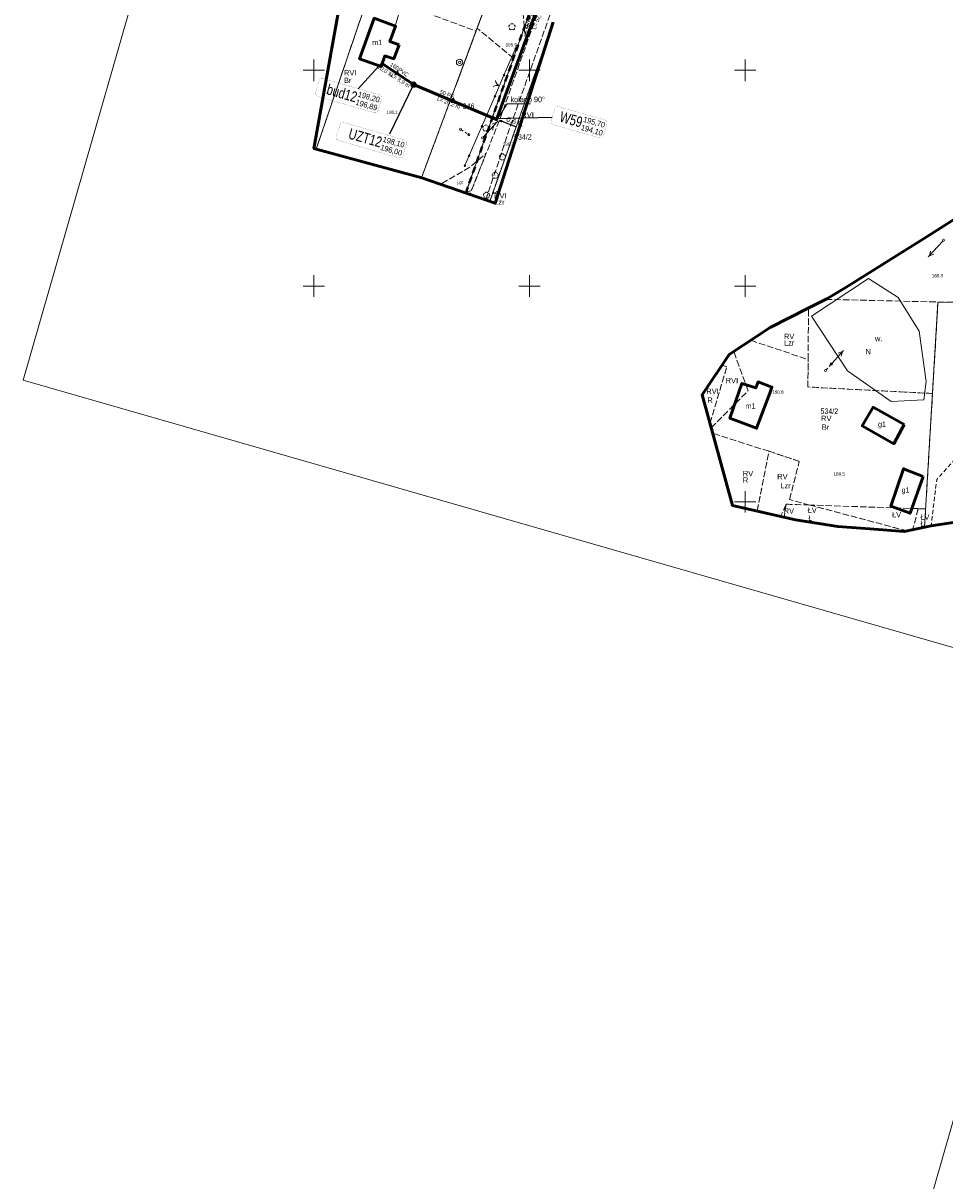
# Model space of a CAD drawing. Header units: metres. Extents: x 7482748 to 7484637, y 5684406 to 5687014.
# Tile 35 of 180: x 7482783 to 7482996, y 5685343 to 5685611. Entities that reach past the tile are written whole.
import ezdxf
from ezdxf.enums import TextEntityAlignment as Align
from ezdxf.lldxf.tags import DXFTag

# ---------------------------------------------------------------- set-up
doc = ezdxf.new("R2010")
doc.units = ezdxf.units.M
doc.header["$MEASUREMENT"] = 0
for name, pattern in [('1', [1.5, 1, -0.5]), ('BUBZ01_500', [1.75, 1.25, -0.5]), ('EGBO02_500', [2.5, 1.5, -1]), ('KTJZ01_500', [2, 1.5, -0.5]), ('l217_500', [2, 1.5, -0.5]), ('l218_500', [1, 0.5, -0.5]), ('PTTL_500', [1.5, 1, -0.5])]:
    doc.linetypes.add(name, pattern=pattern)
for name, color, linetype, lineweight in [('.domiar', 250, 'Continuous', 9), ('.ks tłoczny', 104, 'Continuous', 50), ('_Dzialki', 7, 'Continuous', 0), ('_Dzialki_opis', 7, 'Continuous', 0), ('_Kontury', 7, 'Continuous', 0), ('_Kontury_opis', 7, 'Continuous', 0), ('_Podzial_sekcyjny_krzyze', 7, '1', 13), ('_Uzytki', 7, 'Continuous', 0), ('_Uzytki_opis', 7, 'Continuous', 0), ('_Zakres2', 7, 'Continuous', 0), ('BUBZ02_D', 7, 'BUBZ01_500', 13), ('BUBZ02_G', 7, 'BUBZ01_500', 13), ('BUBZ02_W', 7, 'Continuous', 13), ('EGB_Budynek', 7, 'Continuous', 0), ('EGB_Budynek_opis', 7, 'Continuous', 0), ('GES__SUSM04_01P', 7, 'Continuous', 13), ('GES__SUSM05_01L', 7, 'Continuous', 13), ('GES__SUUS13_P', 7, 'Continuous', 13), ('KTOK02', 7, 'KTOK02_500', 13), ('KTOK05_01', 7, 'Continuous', 13), ('RTPW01_P', 7, 'Continuous', 0), ('SUPE_L_3', 1, 'Continuous', 13), ('SUPT_L_0', 30, 'Continuous', 13)]:
    doc.layers.add(name, color=color, linetype=linetype, lineweight=lineweight)
for name, color, linetype, lineweight, true_color in [('.przyłącza', 32, 'Continuous', 50, 0xbd5e00), ('_granica_obrębu', 7, 'Continuous', 0, 0x008000), ('GES__SUPW_01_pL', 5, 'Continuous', 13, 0x0000ff), ('OBOP02_01', 7, 'Continuous', 13, 0x008000)]:
    doc.layers.add(name, color=color, linetype=linetype, lineweight=lineweight, true_color=true_color)
doc.layers.add('_ramki_nieplotowane', color=7, linetype='Continuous', lineweight=0, plot=False)
doc.layers.add('IS_kanalizacja_sanitarna', color=7, linetype='SOLID', true_color=0x000000)
doc.layers.add('IS_Opisy_działek_Net', color=7, linetype='SOLID', true_color=0x000000)
doc.layers.add('IS_Węzeł_sieci_kanalizacyjnej_-_opisy', color=7, linetype='Continuous')
for name, color, linetype, lineweight, transparency in [('KTJZ01_O', 7, 'KTJZ01_500', 13, 0.5), ('KTJZ01_T', 7, 'Continuous', 13, 0.25), ('PTTL04_O', 7, 'PTTL_500', 13, 0.5), ('RTPW01_G', 7, 'Continuous', 13, 0.25)]:
    doc.layers.add(name, color=color, linetype=linetype, lineweight=lineweight, transparency=transparency)
doc.layers.add('PTWP03_O', color=7, linetype='Continuous', lineweight=13, true_color=0x59d9ff, transparency=0.5)
doc.layers.add('PTWP03_T', color=7, linetype='Continuous', lineweight=30, true_color=0x59d9ff, transparency=0.25)
doc.styles.get("Standard").update_dxf_attribs({"font": 'simplex.shx', "width": 0.75})
doc.styles.add('STYL_ARIAL', font='simplex.shx', dxfattribs={"width": 0.75, "oblique": 0.1})
doc.styles.add('Style-Arial', font='arial.ttf')
doc.linetypes.add('KTOK02_500', pattern='A,0.5,[117,IS_LineDef.shx,S=0.01,R=0,X=0,Y=0],0.5', length=1)
tags = doc.linetypes.add('SOLID', pattern=[10, 10, 0]).pattern_tags.tags
tags[6:7] = [DXFTag(74, 4), DXFTag(75, 0), DXFTag(340, '0'), DXFTag(46, 0.0), DXFTag(50, 0.0), DXFTag(44, 0.0), DXFTag(45, 0.0)]
tags[4:5] = [DXFTag(74, 4), DXFTag(75, 0), DXFTag(340, '0'), DXFTag(46, 0.0), DXFTag(50, 0.0), DXFTag(44, 0.0), DXFTag(45, 0.0)]
doc.dimstyles.get("Standard").update_dxf_attribs({"dimtxt": 0.18, "dimasz": 0.18, "dimexe": 0.18, "dimexo": 0.0625, "dimgap": 0.09, "dimtad": 0, "dimtih": 1, "dimtoh": 1, "dimdec": 4, "dimzin": 0, "dimdsep": 46, "dimtxsty": 'Standard', "dimcen": 0.09, "dimadec": 0, "dimazin": 0, "dimtfac": 1, "dimtdec": 4, "dimtofl": 0, "dimtmove": 0, "dimatfit": 3, "dimfxl": 0, "dimtolj": 1, "dimtzin": 0, "dimarcsym": 0})

# ---------------------------------------------------------------- blocks, each defined once
blk = doc.blocks.new('SUSM04_01')
at = {"layer": 'GES__SUSM04_01P', "linetype": 'Continuous', "lineweight": 13}
blk.add_circle((0, 0), 0.25, dxfattribs=at)
blk = doc.blocks.new('SUUS13')
at = {"layer": 'GES__SUUS13_P', "linetype": 'Continuous', "lineweight": 13}
for radius in [0.75, 0.25]:
    blk.add_circle((0, 0), radius, dxfattribs=at)
blk = doc.blocks.new('OBOP02_01')
at = {"layer": 'OBOP02_01', "linetype": 'Continuous', "lineweight": 13}
h = blk.add_hatch(color=256, dxfattribs=at)
edge = h.paths.add_edge_path()
edge.add_arc((0, 0), 0.05, 0, 360)
for centre, start, end in [((-0.38, 0.12), 102, 222), ((0, 0.4), 30, 150), ((0.38, 0.12), 318, 78), ((-0.24, -0.32), 174, 294), ((0.24, -0.32), 246, 6)]:
    blk.add_arc(centre, 0.35, start, end, dxfattribs=at)
blk = doc.blocks.new('RTPW01')
at = {"layer": 'RTPW01_P', "linetype": 'Continuous', "lineweight": 0}
h = blk.add_hatch(color=256, dxfattribs=at)
edge = h.paths.add_edge_path()
edge.add_arc((0, 0), 0.045, 0, 360)
blk = doc.blocks.new('TerminatorOpen_0.5')
at = {"color": 0, "linetype": 'ByBlock', "lineweight": -2}
for q in [(-1, 0.25), (-1, 0), (-1, -0.25)]:
    blk.add_line((0, 0), q, dxfattribs=at)
blk = doc.blocks.new('*D806')
at = {"layer": '.domiar', "color": 0, "linetype": 'Continuous', "lineweight": -2, "transparency": 16777216}
for p, q in [((7482891.92, 5685588.82), (7482891.35, 5685589.04)), ((7482892.42, 5685588.43), (7482892.38, 5685588.33)), ((7482892.95, 5685588.23), (7482892.91, 5685588.13)), ((7482893.59, 5685588.2), (7482896.77, 5685587))]:
    blk.add_line(p, q, dxfattribs=at)
at = {"layer": 'Defpoints', "color": 0, "linetype": 'Continuous', "transparency": 16777216}
for p in [(7482892.53, 5685588.71), (7482893.02, 5685588.41), (7482893.06, 5685588.51)]:
    blk.add_point(p, dxfattribs=at)
at = {"layer": '.domiar', "color": 0, "linetype": 'Continuous', "lineweight": -2, "transparency": 16777216, "xscale": 0.61, "yscale": 0.61, "zscale": 0.61}
for p, rotation in [((7482892.49, 5685588.61), 339.4133723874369), ((7482893.02, 5685588.41), 159.4133723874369)]:
    blk.add_blockref('TerminatorOpen_0.5', p, dxfattribs=dict(at, rotation=rotation))
at = {"layer": '.domiar', "color": 0, "linetype": 'Continuous', "transparency": 16777216, "insert": (7482895.79, 5685588.35), "char_height": 1.2, "attachment_point": 5, "rotation": 339.4134, "style": 'Style-Arial'}
blk.add_mtext('\\A1;0.6', dxfattribs=at)

msp = doc.modelspace()

# ---------------------------------------------------------------- hatches: boundary and pattern name
at = {"layer": 'IS_kanalizacja_sanitarna', "linetype": 'Continuous', "ltscale": 0.01}
for points in [[(7482869.86408, 5685598.90665), (7482869.46778, 5685600.09217), (7482868.61502, 5685598.85815)], [(7482882.97411, 5685592.7118), (7482882.32416, 5685593.77954), (7482881.76709, 5685592.38681)]]:
    msp.add_hatch(color=256, dxfattribs=at).paths.add_polyline_path(points)
at = {"layer": 'KTOK05_01', "linetype": 'Continuous', "lineweight": 13}
h = msp.add_hatch(color=256, dxfattribs=at)
edge = h.paths.add_edge_path()
edge.add_arc((7482896.78, 5685605.03), 0.175, 0, 360)
h = msp.add_hatch(color=256, dxfattribs=at)
edge = h.paths.add_edge_path()
edge.add_arc((7482894.09, 5685598.83), 0.175, 0, 360)
h = msp.add_hatch(color=256, dxfattribs=at)
edge = h.paths.add_edge_path()
edge.add_arc((7482891.99, 5685593.95), 0.175, 0, 360)
h = msp.add_hatch(color=256, dxfattribs=at)
edge = h.paths.add_edge_path()
edge.add_arc((7482889.00614, 5685587.06912), 0.175, 0, 360)
h = msp.add_hatch(color=256, dxfattribs=at)
edge = h.paths.add_edge_path()
edge.add_arc((7482886.02228, 5685580.18823), 0.175, 0, 360)
h = msp.add_hatch(color=256, dxfattribs=at)
edge = h.paths.add_edge_path()
edge.add_arc((7482885.03, 5685577.9), 0.175, 0, 360)

# ---------------------------------------------------------------- linework, layer by layer
at = {"layer": '.domiar', "linetype": 'Continuous'}
for points in [[(7482892.4872, 5685588.60995), (7482894.80102, 5685592.20123), (7482894.80102, 5685592.20123)], [(7482900.20834, 5685592.20123), (7482894.80102, 5685592.20123)]]:
    msp.add_lwpolyline(points, dxfattribs=at)
at = {"layer": '.ks tłoczny', "linetype": 'Continuous'}
msp.add_lwpolyline([(7482925.73686, 5685666.8706), (7482925.60034, 5685647.9096), (7482910.48674, 5685637.99735), (7482892.37785, 5685588.55071), (7482873.12445, 5685596.66645)], dxfattribs=at)
msp.add_circle((7482873.12445, 5685596.66645), 0.4, dxfattribs=at)
at = {"layer": '.przyłącza', "linetype": 'Continuous'}
msp.add_lwpolyline([(7482873.12445, 5685596.66645), (7482865.84745, 5685601.53729)], dxfattribs=at)
at = {"layer": '_Dzialki', "color": 96, "linetype": 'Continuous', "true_color": 0x008000, "flags": 128}
for points in [[(7482850.56, 5685581.73), (7482879.44, 5685666.57)], [(7482890.22, 5685616.05), (7482874.96, 5685575.06)], [(7482885.2, 5685571.53), (7482899.55, 5685612.02)], [(7482890.78, 5685569.6), (7482905.06, 5685609.86)], [(7482994.7, 5685546.3), (7482991.57, 5685494.09)], [(7483031.2, 5685546.18), (7482994.7, 5685546.3)]]:
    msp.add_lwpolyline(points, dxfattribs=at)
at = {"layer": '_granica_obrębu', "linetype": 'EGBO02_500', "lineweight": 40, "flags": 128}
msp.add_lwpolyline([(7482857.17, 5685685.22), (7482865.7, 5685677.96), (7482870.81, 5685673.73), (7482879.44, 5685666.57), (7482892.35, 5685655.86), (7482904.43, 5685654.19), (7482914.01, 5685652.87), (7482899.55, 5685612.02), (7482885.21, 5685571.53)], dxfattribs=at)
at = {"layer": '_Kontury', "color": 96, "linetype": 'l217_500', "true_color": 0x008000, "flags": 128}
for points in [[(7482887.87, 5685609.73), (7482895.12, 5685629.19)], [(7482850.56, 5685581.73), (7482862.98, 5685618.22)], [(7482862.98, 5685618.22), (7482887.62, 5685609.05)], [(7482896.27, 5685602.77), (7482887.87, 5685609.73)], [(7482896.27, 5685602.77), (7482899.55, 5685612.02)], [(7482887.62, 5685609.05), (7482874.96, 5685575.06)], [(7482903.99, 5685606.83), (7482891.4, 5685571.34)], [(7482904.08, 5685606.81), (7482903.99, 5685606.83)], [(7482885.2, 5685571.53), (7482896.27, 5685602.77)], [(7482891.4, 5685571.34), (7482892.96, 5685572.13)], [(7482891.4, 5685571.34), (7482890.78, 5685569.6)], [(7482968.68, 5685546.92), (7482994.7, 5685546.3)], [(7482994.7, 5685546.3), (7482993.43, 5685525.1)], [(7482994.7, 5685546.3), (7483002.37, 5685546.28)], [(7482964.6, 5685532.97), (7482964.69, 5685544.93)], [(7482951.29, 5685537.43), (7482964.6, 5685532.97)], [(7482950.68, 5685525.75), (7482947.35, 5685534.86)], [(7482964.55, 5685526.61), (7482964.6, 5685532.97)], [(7482941.83, 5685518.15), (7482945.76, 5685531.29)], [(7482945.76, 5685531.29), (7482944.62, 5685531.69)], [(7482987.06, 5685525.44), (7482964.55, 5685526.61)], [(7482942.11, 5685517.13), (7482950.68, 5685525.75)], [(7482993.43, 5685525.1), (7482987.06, 5685525.44)], [(7482993.43, 5685525.1), (7482993.33, 5685523.33)], [(7482993.33, 5685523.33), (7482992.34, 5685506.83)], [(7482955.53, 5685511.71), (7482942.44, 5685515.91)], [(7482952.77, 5685497.89), (7482955.53, 5685511.71)], [(7482962.55, 5685509.38), (7482955.53, 5685511.71)], [(7482960.3, 5685500.52), (7482962.55, 5685509.38)], [(7482992.34, 5685506.83), (7482991.83, 5685498.36)], [(7482965.01, 5685499.26), (7482960.3, 5685500.52)], [(7482959.54, 5685499.45), (7482958.2, 5685496.65)], [(7482959.54, 5685499.45), (7482959.03, 5685496.46)], [(7482965.01, 5685499.26), (7482959.54, 5685499.45)], [(7482990.12, 5685498.42), (7482965.01, 5685499.26)], [(7482987.56, 5685493.27), (7482965.01, 5685499.26)], [(7482990.12, 5685498.42), (7482988.83, 5685493.53)], [(7482991.83, 5685498.36), (7482990.12, 5685498.42)], [(7482991.58, 5685494.09), (7482991.83, 5685498.36)]]:
    msp.add_lwpolyline(points, dxfattribs=at)
at = {"layer": '_Podzial_sekcyjny_krzyze', "linetype": 'Continuous'}
for p, q in [((7482850, 5685597.5), (7482850, 5685602.5)), ((7482900, 5685597.5), (7482900, 5685602.5)), ((7482950, 5685597.5), (7482950, 5685602.5)), ((7482847.5, 5685600), (7482852.5, 5685600)), ((7482897.5, 5685600), (7482902.5, 5685600)), ((7482947.5, 5685600), (7482952.5, 5685600)), ((7482850, 5685547.5), (7482850, 5685552.5)), ((7482900, 5685547.5), (7482900, 5685552.5)), ((7482950, 5685547.5), (7482950, 5685552.5)), ((7482847.5, 5685550), (7482852.5, 5685550)), ((7482897.5, 5685550), (7482902.5, 5685550)), ((7482947.5, 5685550), (7482952.5, 5685550)), ((7482950, 5685497.5), (7482950, 5685502.5)), ((7482947.5, 5685500), (7482952.5, 5685500))]:
    msp.add_line(p, q, dxfattribs=at)
at = {"layer": '_ramki_nieplotowane', "color": 3, "linetype": 'Continuous', "lineweight": 0, "flags": 128}
for points in [[(7482782.62, 5685528.23), (7483068.08, 5685446.2), (7483184.21, 5685850.35), (7482898.76, 5685932.38), (7482782.62, 5685528.23)], [(7482977.55, 5685284.54), (7483263.01, 5685202.51), (7483379.14, 5685606.66), (7483093.69, 5685688.69), (7482977.55, 5685284.54)]]:
    msp.add_lwpolyline(points, close=True, dxfattribs=at)
at = {"layer": '_Uzytki', "color": 96, "linetype": 'l218_500', "true_color": 0x008000, "flags": 128}
for points in [[(7482895.12, 5685629.19), (7482887.87, 5685609.73)], [(7482862.98, 5685618.22), (7482850.56, 5685581.73)], [(7482899.55, 5685612.02), (7482896.27, 5685602.77)], [(7482905.03, 5685609.75), (7482903.99, 5685606.83)], [(7482874.96, 5685575.06), (7482887.62, 5685609.05)], [(7482891.4, 5685571.34), (7482903.99, 5685606.83)], [(7482903.99, 5685606.83), (7482904.08, 5685606.81)], [(7482896.27, 5685602.77), (7482885.2, 5685571.53)], [(7482891.4, 5685571.34), (7482892.96, 5685572.13)], [(7482890.78, 5685569.6), (7482891.4, 5685571.34)], [(7482993.43, 5685525.1), (7482994.7, 5685546.3)], [(7482964.6, 5685532.97), (7482964.55, 5685526.61)], [(7482941.83, 5685518.15), (7482945.76, 5685531.29)], [(7482945.76, 5685531.29), (7482944.62, 5685531.69)], [(7482964.55, 5685526.61), (7482987.06, 5685525.44)], [(7482987.06, 5685525.44), (7482993.43, 5685525.1)], [(7482993.33, 5685523.33), (7482993.43, 5685525.1)], [(7482992.34, 5685506.83), (7482993.33, 5685523.33)], [(7482955.53, 5685511.71), (7482942.44, 5685515.91)], [(7482952.77, 5685497.89), (7482955.53, 5685511.71)], [(7482955.53, 5685511.71), (7482962.55, 5685509.38)], [(7482991.83, 5685498.36), (7482992.34, 5685506.83)], [(7482959.54, 5685499.45), (7482959.03, 5685496.46)], [(7482965.01, 5685499.26), (7482959.54, 5685499.45)], [(7482987.56, 5685493.27), (7482965.01, 5685499.26)], [(7482990.12, 5685498.42), (7482988.83, 5685493.53)], [(7482991.83, 5685498.36), (7482990.12, 5685498.42)], [(7482991.58, 5685494.09), (7482991.83, 5685498.36)]]:
    msp.add_lwpolyline(points, dxfattribs=at)
at = {"layer": '_Zakres2', "color": 250, "linetype": 'Continuous', "lineweight": 53, "flags": 128}
for points in [[(7482905.48, 5685611.17), (7482892.01, 5685569.18), (7482875.02, 5685575.04), (7482850.02, 5685581.88), (7482861.44, 5685645.69)], [(7483000.81, 5685495.57), (7482993.16, 5685494.42), (7482986.88, 5685493.13), (7482978.87, 5685493.72), (7482971.45, 5685494.3), (7482961.69, 5685495.86), (7482947.04, 5685499.19), (7482940.01, 5685524.77), (7482946.26, 5685534.15), (7482955.83, 5685540.4), (7482964.62, 5685544.89), (7482968.91, 5685547.04), (7482973.21, 5685549.58), (7482991.37, 5685560.9), (7483083.45, 5685619.51)]]:
    msp.add_lwpolyline(points, dxfattribs=at)
at = {"layer": 'BUBZ02_D', "linetype": 'BUBZ01_500', "lineweight": 13, "flags": 128}
msp.add_lwpolyline([(7482898.93, 5685607.88), (7482907.33, 5685641.36), (7482901.79, 5685647.05), (7482889.51, 5685658.55), (7482878.49, 5685666.49), (7482870.14, 5685674.76)], dxfattribs=at)
at = {"layer": 'BUBZ02_G', "linetype": 'BUBZ01_500', "lineweight": 13, "flags": 128}
msp.add_lwpolyline([(7482870.14, 5685674.76), (7482886.27, 5685655.44), (7482896.22, 5685646.02), (7482898.93, 5685607.88)], dxfattribs=at)
at = {"layer": 'BUBZ02_W', "linetype": 'Continuous', "lineweight": 13}
msp.add_line((7482898.8, 5685609.74), (7482899.41, 5685609.78), dxfattribs=at)
at = {"layer": 'EGB_Budynek', "color": 7, "linetype": 'Continuous', "lineweight": 53, "flags": 128}
for points in [[(7482869.77, 5685605.86), (7482868.53, 5685602.65), (7482866.5, 5685603.33), (7482865.59, 5685600.83), (7482860.61, 5685602.63), (7482864.01, 5685612.04), (7482868.95, 5685610.19), (7482867.66, 5685606.64), (7482869.77, 5685605.86)], [(7482955.69, 5685525.21), (7482952.65, 5685517.06), (7482946.46, 5685519.37), (7482949.26, 5685527.44), (7482952.45, 5685526.41), (7482952.99, 5685527.77), (7482956.2, 5685526.58), (7482955.69, 5685525.21)], [(7482986.89, 5685517.92), (7482984.46, 5685513.46), (7482977.14, 5685517.6), (7482979.67, 5685521.92), (7482986.89, 5685517.92)], [(7482991.29, 5685505.88), (7482988.25, 5685497.35), (7482983.8, 5685498.99), (7482986.71, 5685507.65), (7482991.29, 5685505.88)]]:
    msp.add_lwpolyline(points, dxfattribs=at)
at = {"layer": 'GES__SUPW_01_pL', "linetype": 'Continuous', "lineweight": 13, "flags": 128}
msp.add_lwpolyline([(7482868.87, 5685610.22), (7482880.64, 5685649.57), (7482885.2, 5685656.38), (7482888.82, 5685658.14), (7482891.27, 5685658.87)], dxfattribs=at)
at = {"layer": 'GES__SUSM05_01L', "linetype": 'Continuous', "lineweight": 13}
for p, q in [((7482884.22, 5685586.18), (7482884.64, 5685585.91)), ((7482885.06, 5685585.64), (7482885.48, 5685585.37)), ((7482885.9, 5685585.1), (7482885.93, 5685585.08)), ((7482969.14, 5685531.01), (7482968.82, 5685530.63)), ((7482969.8, 5685531.77), (7482969.47, 5685531.39))]:
    msp.add_line(p, q, dxfattribs=at)
for centre in [(7482884.01, 5685586.31), (7482885.93, 5685585.08), (7482969.96, 5685531.96), (7482968.64, 5685530.43)]:
    msp.add_circle(centre, 0.25, dxfattribs=at)
at = {"layer": 'IS_kanalizacja_sanitarna', "linetype": 'Continuous', "ltscale": 0.01, "const_width": 0.02}
for points in [[(7482869.86408, 5685598.90665), (7482869.46778, 5685600.09217), (7482868.61502, 5685598.85815), (7482869.86408, 5685598.90665)], [(7482882.97411, 5685592.7118), (7482882.32416, 5685593.77954), (7482881.76709, 5685592.38681), (7482882.97411, 5685592.7118)]]:
    msp.add_lwpolyline(points, dxfattribs=at)
at = {"layer": 'IS_Węzeł_sieci_kanalizacyjnej_-_opisy', "color": 18, "linetype": 'SOLID', "ltscale": 0.01, "true_color": 0x000000}
for points in [[(7482860.2999, 5685595.71568), (7482865.77377, 5685601.73323)], [(7482867.60275, 5685585.24179), (7482873.13171, 5685596.64857)], [(7482905.24319, 5685589.05479), (7482892.20168, 5685588.7172)]]:
    msp.add_lwpolyline(points, dxfattribs=at)
at = {"layer": 'IS_Węzeł_sieci_kanalizacyjnej_-_opisy', "color": 18, "linetype": 'SOLID', "ltscale": 0.01, "true_color": 0x000000, "const_width": 0.03}
for points in [[(7482850.91578, 5685593.92195), (7482864.03296, 5685590.14543, 0.414214), (7482864.92405, 5685590.63812), (7482865.72086, 5685593.4057, 0.414214), (7482865.22816, 5685594.2968), (7482852.11098, 5685598.07332, 0.414214), (7482851.21989, 5685597.58063), (7482850.42308, 5685594.81305, 0.414214), (7482850.91578, 5685593.92195)], [(7482905.51972, 5685587.41288), (7482916.27293, 5685584.31697, 0.414214), (7482917.16402, 5685584.80966), (7482917.96083, 5685587.57724, 0.414214), (7482917.46813, 5685588.46834), (7482906.71493, 5685591.56425, 0.414214), (7482905.82383, 5685591.07156), (7482905.02703, 5685588.30398, 0.414214), (7482905.51972, 5685587.41288)], [(7482855.75292, 5685583.73485), (7482869.78302, 5685579.69549, 0.414214), (7482870.67411, 5685580.18819), (7482871.47092, 5685582.95577, 0.414214), (7482870.97822, 5685583.84687), (7482856.94813, 5685587.88622, 0.414214), (7482856.05703, 5685587.39353), (7482855.26023, 5685584.62595, 0.414214), (7482855.75292, 5685583.73485)]]:
    msp.add_lwpolyline(points, format="xyb", dxfattribs=at)
at = {"layer": 'KTJZ01_O', "linetype": 'KTJZ01_500', "lineweight": 13, "flags": 128}
for points in [[(7482889.88, 5685569.92), (7482895.54, 5685586.96), (7482909.97, 5685627.46), (7482915.51, 5685639.75), (7482919.49, 5685646.42), (7482924.53, 5685652.11), (7482933.55, 5685656.61), (7482958.26, 5685658.86), (7482962.07, 5685659.13), (7482982.8, 5685661.54), (7482982.47, 5685665.24), (7482961.86, 5685662.09), (7482933.06, 5685660.21), (7482915.18, 5685659.81), (7482902.87, 5685661.28), (7482900.2, 5685661.19), (7482889.05, 5685662.87), (7482888.64, 5685663.27), (7482885.73, 5685666.03), (7482882.1, 5685669.48), (7482874.97, 5685676.55), (7482868.85, 5685683.35), (7482864.58, 5685681.21), (7482878.49, 5685666.49), (7482886.22, 5685661.62), (7482888.38, 5685659.68), (7482915.33, 5685657.44), (7482919.56, 5685652.18), (7482912.95, 5685640.94), (7482907.15, 5685628.13), (7482893.07, 5685588.46), (7482889.99, 5685580.77), (7482886.52, 5685572.1), (7482886.16, 5685571.2)], [(7482884.91, 5685571.63), (7482885.19, 5685571.71), (7482886.52, 5685572.1), (7482889.99, 5685580.77), (7482886.22, 5685577.59), (7482879.59, 5685573.71), (7482879.15, 5685573.62)]]:
    msp.add_lwpolyline(points, dxfattribs=at)
at = {"layer": 'KTOK02', "linetype": 'Continuous', "lineweight": 13}
msp.add_line((7482891.99, 5685593.95), (7482894.09, 5685598.83), dxfattribs=at)
for centre, start, end in [((7482892.45, 5685595.01), 66.72, 126.72), ((7482893.63, 5685597.77), 186.72, 246.72)]:
    msp.add_arc(centre, 1.5, start, end, dxfattribs=at)
at = {"layer": 'KTOK05_01', "linetype": 'Continuous', "lineweight": 13}
for p, q in [((7482896.78, 5685605.03), (7482894.09, 5685598.83)), ((7482891.99, 5685593.95), (7482885.03, 5685577.9))]:
    msp.add_line(p, q, dxfattribs=at)
for centre in [(7482896.78, 5685605.03), (7482894.09, 5685598.83), (7482891.99, 5685593.95), (7482889.01, 5685587.07), (7482886.02, 5685580.19), (7482885.03, 5685577.9)]:
    msp.add_circle(centre, 0.175, dxfattribs=at)
at = {"layer": 'PTTL04_O', "linetype": 'PTTL_500', "lineweight": 13, "flags": 128}
msp.add_lwpolyline([(7483025.84, 5685499.57), (7483033.62, 5685545.26), (7483002.3, 5685551.38), (7482999.24, 5685510.57), (7482994.41, 5685505.15), (7482993.1, 5685494.41)], dxfattribs=at)
at = {"layer": 'PTWP03_O', "linetype": 'Continuous', "lineweight": 13, "flags": 128}
msp.add_lwpolyline([(7482978.59, 5685551.74), (7482985.48, 5685547.32), (7482990.32, 5685539.57), (7482992, 5685527.92), (7482991.43, 5685523.65), (7482983.82, 5685523.24), (7482973.69, 5685530.33), (7482965.4, 5685543), (7482978.59, 5685551.74)], close=True, dxfattribs=at)
at = {"layer": 'SUPE_L_3', "linetype": 'Continuous'}
for p, q in [((7482995.82, 5685560.43), (7482992.46, 5685556.73)), ((7482993, 5685558.07), (7482992.7, 5685556.99)), ((7482993.74, 5685557.4), (7482992.7, 5685556.99)), ((7482972.83, 5685535.09), (7482969.47, 5685531.39)), ((7482972.59, 5685534.83), (7482971.55, 5685534.42)), ((7482972.59, 5685534.83), (7482972.29, 5685533.75))]:
    msp.add_line(p, q, dxfattribs=at)
at = {"layer": 'SUPT_L_0', "linetype": 'Continuous'}
for p, q in [((7482889.29, 5685584.51), (7482892.66, 5685588.2)), ((7482891.38, 5685587.54), (7482892.43, 5685587.94)), ((7482891.45, 5685586.13), (7482891.75, 5685587.21))]:
    msp.add_line(p, q, dxfattribs=at)

# ---------------------------------------------------------------- block references
at = {"layer": 'GES__SUSM04_01P', "linetype": 'Continuous', "lineweight": 13}
for p in [(7482889.12, 5685584.33), (7482995.99, 5685560.62)]:
    msp.add_blockref('SUSM04_01', p, dxfattribs=at)
at = {"layer": 'GES__SUUS13_P', "linetype": 'Continuous', "lineweight": 13}
msp.add_blockref('SUUS13', (7482883.8, 5685601.83), dxfattribs=at)
at = {"layer": 'OBOP02_01', "linetype": 'Continuous', "lineweight": 13}
for p in [(7482895.95, 5685610.07), (7482889.88, 5685586.6), (7482893.74, 5685579.9), (7482892.05, 5685575.65), (7482890.05, 5685571.02)]:
    msp.add_blockref('OBOP02_01', p, dxfattribs=at)
at = {"layer": 'RTPW01_P', "linetype": 'Continuous', "lineweight": 0}
for p in [(7482897.02, 5685604.98), (7482866.55, 5685589.58), (7482895.26, 5685582.24), (7482992.95, 5685551.72), (7482956.31, 5685525.06), (7482970.2, 5685505.78)]:
    msp.add_blockref('RTPW01', p, dxfattribs=at)

# ---------------------------------------------------------------- texts
at = {"layer": '_Dzialki_opis', "color": 96, "true_color": 0x008000, "char_height": 1.25, "attachment_point": 7, "line_spacing_factor": 0.6, "style": 'STYL_ARIAL'}
for s, insert in [('\\fArial|b0|i0|c238238|p39;346', (7482884.51, 5685591.03)), ('\\fArial|b0|i0|c238238|p39;534/2', (7482896.42, 5685583.9)), ('\\fArial|b0|i0|c238238|p39;534/2', (7482967.47, 5685520.36))]:
    msp.add_mtext(s, dxfattribs=dict(at, insert=insert))
at = {"layer": '_Kontury_opis', "color": 96, "linetype": 'Continuous', "lineweight": 13, "true_color": 0x008000, "style": 'Style-Arial'}
for s, p in [('RVI', (7482856.99, 5685598.79)), ('RVI', (7482898.11, 5685589.03)), ('RVI', (7482891.79, 5685570.31)), ('RV', (7482958.99, 5685537.7)), ('RVI', (7482945.48, 5685527.48)), ('RVI', (7482940.98, 5685525)), ('RV', (7482967.6, 5685518.7)), ('RV', (7482949.45, 5685505.93)), ('RV', (7482957.43, 5685505.23)), ('RV', (7482958.92, 5685497.27)), ('ŁV', (7482964.47, 5685497.44)), ('ŁV', (7482984.02, 5685496.4)), ('ŁV', (7482990.59, 5685495.85))]:
    msp.add_text(s, height=1.25, dxfattribs=at).set_placement(p)
at = {"layer": '_Uzytki_opis', "color": 96, "linetype": 'Continuous', "lineweight": 13, "true_color": 0x008000, "style": 'Style-Arial'}
for s, p in [('Br', (7482856.99, 5685597.04)), ('R', (7482897.25, 5685586.9)), ('Lzr', (7482891.79, 5685568.82)), ('Lzr', (7482958.99, 5685536.21)), ('N', (7482977.89, 5685534.2)), ('R', (7482941.23, 5685522.94)), ('Br', (7482967.75, 5685516.69)), ('R', (7482949.45, 5685504.43)), ('Lzr', (7482958.13, 5685503.13)), ('Ł', (7482964.62, 5685495.64)), ('Ł', (7482990.59, 5685494.36))]:
    msp.add_text(s, height=1.25, dxfattribs=at).set_placement(p)
at = {"layer": 'EGB_Budynek_opis', "color": 7, "char_height": 1.25, "attachment_point": 7, "line_spacing_factor": 0.6, "style": 'STYL_ARIAL'}
for s, insert in [('\\fArial|b0|i0|c238238|p39;m1', (7482863.56, 5685605.81)), ('\\fArial|b0|i0|c238238|p39;m1', (7482950.13, 5685521.59)), ('\\fArial|b0|i0|c238238|p39;g1', (7482980.81, 5685517)), ('\\fArial|b0|i0|c238238|p39;g1', (7482986.28, 5685501.74))]:
    msp.add_mtext(s, dxfattribs=dict(at, insert=insert))
at = {"layer": 'IS_Opisy_działek_Net', "linetype": 'Continuous', "ltscale": 0.01, "char_height": 0.9648}
for s, insert, attachment_point, rotation in [('\\fArial|b0|i0;L= 52,5 m', (7482900.55148, 5685609.71573), 1, 69.3385491), ('{\\fArial|b0|i0|c238|p34;50 PE}', (7482899.87779, 5685609.96978), 7, 69.3385491), ('\\fArial|b0|i0;160', (7482869.30825, 5685599.90251), 9, 326.6069961), ('\\fArial|b0|i0;10,0 ‰', (7482868.61328, 5685599.12116), 3, 326.6069961), ('{\\fArial|b0|i0|c238|p34;PVC}', (7482871.55073, 5685598.4206), 9, 326.6069961), ('\\fArial|b0|i0;L= 8,9 m', (7482872.42856, 5685596.67549), 3, 326.6069961), ('{\\fArial|b0|i0|c238|p34;50 PE}', (7482879.08987, 5685594.62536), 7, 338.2385491), ('\\fArial|b0|i0;L= 20,2 m', (7482878.82294, 5685593.95667), 1, 338.2385491)]:
    msp.add_mtext(s, dxfattribs=dict(at, insert=insert, attachment_point=attachment_point, rotation=rotation))
at = {"layer": 'IS_Węzeł_sieci_kanalizacyjnej_-_opisy', "color": 18, "linetype": 'SOLID', "ltscale": 0.01, "true_color": 0x000000, "rotation": 343.9385491}
for s, insert, char_height, attachment_point in [('\\fArial|b0|i0;bud12', (7482859.60875, 5685592.48936), 2.448, 9), ('\\fArial|b0|i0;198,20', (7482860.05212, 5685593.6679), 1.2888, 7), ('\\fArial|b0|i0;196,89', (7482859.93858, 5685593.27352), 1.2888, 1), ('\\fArial|b0|i0;W59', (7482911.84872, 5685586.6609), 2.448, 9), ('\\fArial|b0|i0;195,70', (7482912.29209, 5685587.83943), 1.2888, 7), ('\\fArial|b0|i0;UZT12', (7482865.35881, 5685582.03943), 2.448, 9), ('\\fArial|b0|i0;194,10', (7482912.17855, 5685587.44505), 1.2888, 1), ('\\fArial|b0|i0;198,10', (7482865.80218, 5685583.21796), 1.2888, 7), ('\\fArial|b0|i0;196,00', (7482865.68864, 5685582.82358), 1.2888, 1)]:
    msp.add_mtext(s, dxfattribs=dict(at, insert=insert, char_height=char_height, attachment_point=attachment_point))
at = {"layer": 'IS_Węzeł_sieci_kanalizacyjnej_-_opisy', "color": 18, "linetype": 'SOLID', "ltscale": 0.01, "true_color": 0x000000, "insert": (7482895.60019, 5685592.5731), "char_height": 1.2888, "attachment_point": 7}
msp.add_mtext('{\\fArial|b0|i0|c238|p34;kolano 90%%D}', dxfattribs=at)
at = {"layer": 'KTJZ01_T', "linetype": 'Continuous', "lineweight": 13, "style": 'Style-Arial'}
msp.add_text('j.gr.', height=0.75, rotation=6.08, dxfattribs=at).set_placement((7482883.2, 5685573.61))
at = {"layer": 'PTWP03_T', "linetype": 'Continuous', "lineweight": 30, "style": 'Style-Arial'}
msp.add_text('w.', height=1.25, dxfattribs=at).set_placement((7482980.09, 5685537.2))
at = {"layer": 'RTPW01_G', "linetype": 'Continuous', "lineweight": 13, "style": 'Style-Arial'}
msp.add_text('195.9', height=0.75, dxfattribs=at).set_placement((7482897.1, 5685605.52), align=Align.RIGHT)
for s, p in [('198.1', (7482866.85, 5685589.88)), ('195.7', (7482893.82, 5685582.46)), ('188.3', (7482993.25, 5685552.02)), ('190.8', (7482956.31, 5685525.06)), ('188.5', (7482970.5, 5685506.08))]:
    msp.add_text(s, height=0.75, dxfattribs=at).set_placement(p)

# ---------------------------------------------------------------- dimensions: what is measured, and where the dimension line sits
at = {"layer": '.domiar', "color": 7, "linetype": 'Continuous'}
dim = msp.add_linear_dim(base=(7482893.02031, 5685588.40971), p1=(7482892.52631, 5685588.71405), p2=(7482893.05942, 5685588.51381), angle=339.4133724, dimstyle='Standard', override={"dimtxt": 1.2, "dimasz": 0.61, "dimexe": 0.3, "dimexo": 0.3, "dimgap": 0.3, "dimtad": 1, "dimtih": 0, "dimtoh": 0, "dimdec": 1, "dimzin": 11, "dimdsep": 0, "dimtxsty": 'Style-Arial', "dimblk": 'TerminatorOpen_0.5', "dimadec": 4, "dimazin": 3, "dimtdec": 1, "dimatfit": 1, "dimldrblk": 'TerminatorOpen_0.5', "dimfrac": 2, "dimtzin": 11}, dxfattribs=at)
dim.commit()
dim.dimension.update_dxf_attribs({"geometry": '*D806', "text_midpoint": (7482895.46547, 5685587.49129), "dimtype": 161})

doc.saveas('drawing.dxf')
